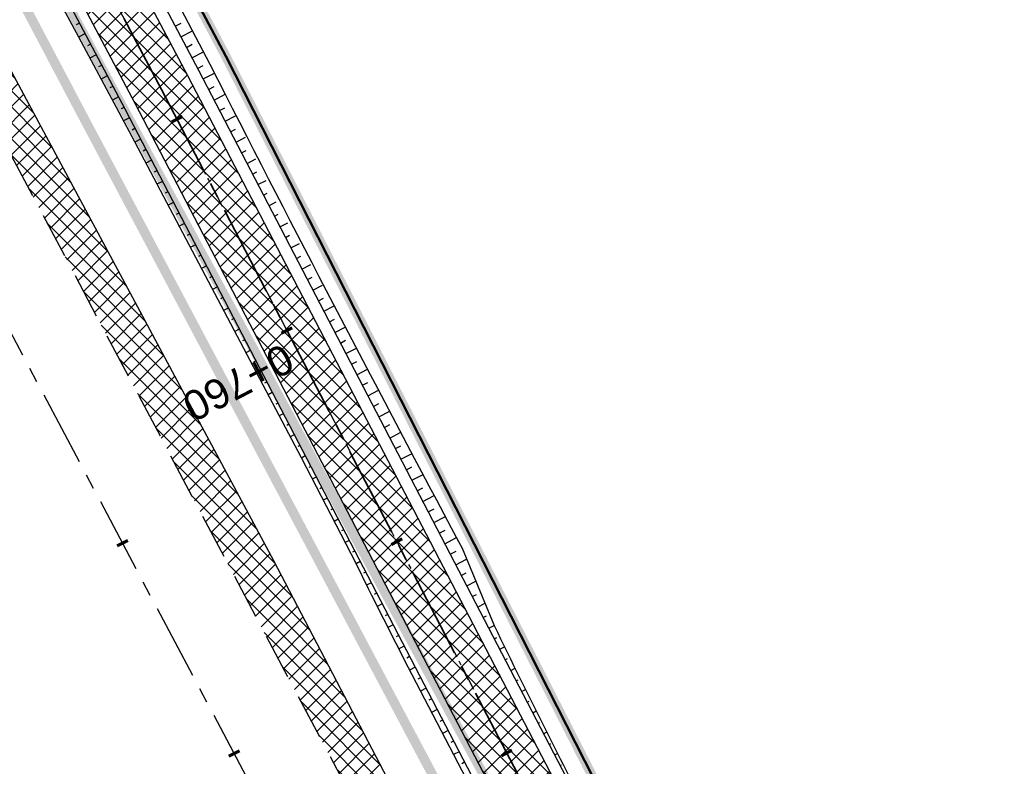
# Model space of a CAD drawing. Header units: metres. Extents: x 7529682 to 7533751, y 5721195 to 5727842.
# Tile 146 of 179: x 7530061 to 7530102, y 5727107 to 5727139. Entities that reach past the tile are written whole.
import ezdxf

# ---------------------------------------------------------------- set-up
doc = ezdxf.new("R2010")
doc.units = ezdxf.units.M
for name, pattern in [('817-dzialki-09-05-04$0$HIDDEN', [0.375, 0.25, -0.125]), ('ACAD_ISO05W100', [33, 24, -3, 0, -3, 0, -3]), ('CENTER', [50.8, 31.75, -6.35, 6.35, -6.35]), ('CENTER2', [28.575, 19.05, -3.175, 3.175, -3.175]), ('HIDDEN', [9.525, 6.35, -3.175])]:
    doc.linetypes.add(name, pattern=pattern)
for name, color, linetype in [('C-DROGI-SYTUACJA', 7, 'Continuous'), ('C-DROGI-SYTUACJA-ETYKIETY', 7, 'Continuous'), ('D-hatch-pobocza', 131, 'Continuous'), ('D-pobocza', 60, 'Continuous'), ('D-rowy', 160, 'Continuous'), ('D-skarpa', 2, 'Continuous'), ('D-skarpa-kreskowanie', 2, 'Continuous')]:
    doc.layers.add(name, color=color, linetype=linetype)
for name, color, linetype, lineweight, true_color in [('D-ewidencja-numery', 7, 'Continuous', 50, 0x40ff00), ('D-hatch-ciag-pieszo-rowerowy', 7, 'Continuous', 13, 0xff9f80), ('D-LR-etap-III', 7, '817-dzialki-09-05-04$0$HIDDEN', 50, 0x00008f)]:
    doc.layers.add(name, color=color, linetype=linetype, lineweight=lineweight, true_color=true_color)
for name, color, linetype, lineweight in [('D-krawędzie', 3, 'Continuous', 30), ('D-obrzeża', 2, 'Continuous', 30), ('D-oś', 10, 'CENTER', 30), ('D-pas-drogowy', 7, 'ACAD_ISO05W100', 50)]:
    doc.layers.add(name, color=color, linetype=linetype, lineweight=lineweight)
doc.layers.add('poprzeczki', color=7, linetype='Continuous', true_color=0x0000c7)
doc.styles.get("Standard").update_dxf_attribs({"font": 'arial.ttf'})
pattern_1 = [(45, (0, 0), (-0.33675960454, 0.33675960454), []), (135, (0, 0), (-0.33675960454, -0.33675960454), [])]

# ---------------------------------------------------------------- blocks, each defined once
blk = doc.blocks.new('AeccTickLine')
at = {"color": 0, "linetype": 'ByBlock', "lineweight": -2}
blk.add_line((0, 1), (0, -1), dxfattribs=at)

msp = doc.modelspace()

# ---------------------------------------------------------------- hatches: boundary and pattern name
at = {"layer": 'D-hatch-ciag-pieszo-rowerowy'}
h = msp.add_hatch(dxfattribs=at)
h.set_pattern_fill('ANSI37', color=256, scale=0.15, style=0)
h.set_pattern_definition(pattern_1)
h.paths.add_polyline_path([(7530087.679, 5727092.356), (7530089.826, 5727093.645), (7530088.918, 5727095.394), (7530067.691, 5727136.19), (7530050.056, 5727169.469), (7530031.716, 5727204.157), (7530016.024, 5727233.702), (7529998.202, 5727267.634), (7529996.2, 5727266.069), (7530013.813, 5727232.534), (7530029.507, 5727202.986), (7530047.847, 5727168.299), (7530065.478, 5727135.027), (7530086.699, 5727094.242)])
at = {"layer": 'D-hatch-pobocza'}
h = msp.add_hatch(dxfattribs=at)
h.set_pattern_fill('ANSI37', color=256, scale=0.15, style=0)
h.set_pattern_definition(pattern_1)
h.paths.add_polyline_path([(7530033.2, 5727187.89), (7530019.74, 5727212.96), (7530009.31, 5727233.03), (7529993.271, 5727263.708), (7529991.738, 5727262.452), (7530006.702, 5727234.141), (7530044.198, 5727163.133), (7530082.89, 5727090.2), (7530088.411, 5727079.773), (7530090.482, 5727079.128), (7530082.53, 5727094.32), (7530071.3, 5727115.82), (7530059.02, 5727138.69), (7530045.92, 5727163.31)])

# ---------------------------------------------------------------- linework, layer by layer
at = {"layer": 'C-DROGI-SYTUACJA', "color": 10, "linetype": 'CENTER2', "lineweight": 35, "ltscale": 0.2}
msp.add_lwpolyline([(7529994.785, 5727271.452), (7530014.919, 5727233.118), (7530030.611, 5727203.571), (7530048.952, 5727168.884), (7530066.584, 5727135.609), (7530088.792, 5727092.929), (7530119.442, 5727037.047), (7530133.98, 5727010.094), (7530160.017, 5726961.45), (7530183.787, 5726917.333), (7530204.666, 5726877.528), (7530227.909, 5726832.904), (7530259.102, 5726774.826, 0.063585), (7530264.989, 5726766.578), (7530268.47, 5726762.818, -0.065084), (7530272.969, 5726756.475), (7530281.424, 5726740.504, -0.065084)], format="xyb", dxfattribs=at)
at = {"layer": 'D-ewidencja-numery', "color": 12, "ltscale": 15, "true_color": 0xc70000}
msp.add_lwpolyline([(7529996.497, 5727273.662), (7530017.541, 5727234.203), (7530033.054, 5727204.864), (7530051.623, 5727170.223), (7530069.277, 5727137.016), (7530089.385, 5727097.534), (7530109.713, 5727060.747), (7530136.77, 5727011.64), (7530162.447, 5726962.744), (7530187.674, 5726916.992), (7530207.821, 5726879.335), (7530230.626, 5726834.519), (7530262.288, 5726776.618), (7530277.51, 5726760.213), (7530286.037, 5726744.107)], dxfattribs=at)
at = {"layer": 'D-krawędzie', "linetype": 'HIDDEN', "ltscale": 0.3}
msp.add_lwpolyline([(7529737.465, 5727743.316), (7529742.213, 5727734.302), (7529762.326, 5727696.274), (7529777.785, 5727667.006), (7529799.322, 5727626.3), (7529822.193, 5727583.156), (7529846.924, 5727536.347), (7529864.752, 5727502.663), (7529900.459, 5727434.965), (7529935.352, 5727369.308), (7529971.476, 5727300.786), (7530006.702, 5727234.141), (7530044.198, 5727163.133), (7530082.89, 5727090.2), (7530098.687, 5727060.362), (7530131.998, 5726997.21), (7530163.822, 5726937.097), (7530204.081, 5726861.013), (7530247.82, 5726778.438), (7530252.22, 5726770.26), (7530259.735, 5726756.9), (7530263.782, 5726749.287), (7530270.196, 5726737.096)], dxfattribs=at)
at = {"layer": 'D-LR-etap-III', "ltscale": 10, "flags": 128}
msp.add_lwpolyline([(7531750.474, 5723895.103, 0.4, 0.4, 0), (7531750.505, 5723895.13, 0.4, 0.4, 0), (7531682.71, 5724022.92, 0.4, 0.4, 0), (7531619.177, 5724147.204, 0.4, 0.4, 0), (7531592.309, 5724198.489, 0.4, 0.4, 0), (7531553.264, 5724272.919, 0.4, 0.4, 0), (7531504.02, 5724366.79, 0.4, 0.4, 0), (7531482.09, 5724407.62, 0.4, 0.4, 0), (7531412.35, 5724541.183, 0.4, 0.4, 0), (7531388.464, 5724586.93, 0.4, 0.4, 0), (7531345.12, 5724669.94, 0.4, 0.4, 0), (7531127.66, 5725081.67, 0.4, 0.4, 0), (7531059.253, 5725211.041, 0.4, 0.4, 0), (7531008.007, 5725307.954, 0.4, 0.4, 0), (7530964.182, 5725390.836, 0.4, 0.4, 0), (7530914.557, 5725484.684, 0.4, 0.4, 0), (7530865.243, 5725577.494, 0.4, 0.4, 0), (7530840.085, 5725624.059, 0.4, 0.4, 0), (7530802.56, 5725694.925, 0.4, 0.4, 0), (7530755.54, 5725787.51, 0.4, 0.4, 0), (7530708.718, 5725876.303, 0.4, 0.4, 0), (7530695.12, 5725902.09, 0.4, 0.4, 0), (7530642.914, 5726001.078, 0.4, 0.4, 0), (7530634.935, 5726016.147, 0.4, 0.4, 0), (7530610.82, 5726061.93, 0.4, 0.4, 0), (7530610.82, 5726061.93, 0.4, 0.4, 0), (7530607.21, 5726063.51, 0.4, 0.4, 0), (7530597.42, 5726080.68, 0.4, 0.4, 0), (7530591.16, 5726088.44, 0.4, 0.4, 0), (7530581.28, 5726107.21, 0.4, 0.4, 0), (7530571.29, 5726130.56, 0.4, 0.4, 0), (7530549.555, 5726171.527, 0.4, 0.4, 0), (7530531.014, 5726206.474, 0.4, 0.4, 0), (7530516.461, 5726236.017, 0.4, 0.4, 0), (7530500.799, 5726266.141, 0.4, 0.4, 0), (7530491.35, 5726283.94, 0.4, 0.4, 0), (7530482.4, 5726303.41, 0.4, 0.4, 0), (7530482.4, 5726303.41, 0.4, 0.4, 0), (7530450.41, 5726357.28, 0.4, 0.4, 0), (7530397.759, 5726458.5, 0.4, 0.4, 0), (7530334.708, 5726583.665, 0.4, 0.4, 0), (7530303.939, 5726645.168, 0.4, 0.4, 0), (7530300.51, 5726651.778, 0.4, 0.4, 0), (7530289.214, 5726671.967, 0.4, 0.4, 0), (7530281.54, 5726685.57, 0.4, 0.4, 0), (7530261.371, 5726724.163, 0.4, 0.4, 0), (7530254.03, 5726738.21, 0.4, 0.4, 0), (7530197.22, 5726845.06, 0.4, 0.4, 0), (7530194.71, 5726849.15, 0.4, 0.4, 0), (7530195.92, 5726850.75, 0.4, 0.4, 0), (7530170.547, 5726892.961, 0.4, 0.4, 0), (7530143.175, 5726945.066, 0.4, 0.4, 0), (7530105.06, 5727018.32, 0.4, 0.4, 0), (7530100.06, 5727027.16, 0.4, 0.4, 0), (7530062.319, 5727099.625, 0.4, 0.4, 0), (7530015.379, 5727189.42, 0.4, 0.4, 0), (7529983.208, 5727250.207, 0.4, 0.4, 0), (7529953.284, 5727306.747, 0.4, 0.4, 0), (7529900.671, 5727406.159, 0.4, 0.4, 0), (7529890.63, 5727425.131, 0.4, 0.4, 0), (7529875.155, 5727454.426, 0.4, 0.4, 0), (7529857.56, 5727487.787, 0.4, 0.4, 0), (7529835.194, 5727530.193, 0.4, 0.4, 0), (7529811.741, 5727574.662, 0.4, 0.4, 0), (7529792.102, 5727611.923, 0.4, 0.4, 0), (7529768.066, 5727657.47, 0.4, 0.4, 0), (7529755.211, 5727682.131, 0.4, 0.4, 0), (7529753.31, 5727681.13, 0.4, 0.4, 0), (7529739.21, 5727707.77, 0.4, 0.4, 0), (7529735.395, 5727711.252, 0.4, 0.4, 0), (7529725.42, 5727730.2, 0.4, 0.4, 0), (7529723.55, 5727729.88, 0.4, 0.4, 0), (7529695.567, 5727782.932, 0.4, 0.4, 0), (7529717.68, 5727794.024, 0.4, 0.4, 0), (7529736.275, 5727758.647, 0.4, 0.4, 0), (7529736.275, 5727758.647, 0.4, 0.4, 0), (7529744.511, 5727750.406, 0.4, 0.4, 0), (7529744.511, 5727750.406, 0.4, 0.4, 0), (7529750.283, 5727738.55, 0.4, 0.4, 0), (7529777.109, 5727687.569, 0.4, 0.4, 0), (7529796.515, 5727651.33, 0.4, 0.4, 0), (7529814.938, 5727616.793, 0.4, 0.4, 0), (7529839.007, 5727572.304, 0.4, 0.4, 0), (7529860.618, 5727532.509, 0.4, 0.4, 0), (7529882.349, 5727491.504, 0.4, 0.4, 0), (7529904.865, 5727449.096, 0.4, 0.4, 0), (7529920.747, 5727418.885, 0.4, 0.4, 0), (7529946.677, 5727368.547, 0.4, 0.4, 0), (7529972.025, 5727320.573, 0.4, 0.4, 0), (7529987.74, 5727290.153, 0.4, 0.4, 0), (7529996.497, 5727273.662, 0.4, 0.4, 0), (7530017.541, 5727234.203, 0.4, 0.4, 0), (7530033.054, 5727204.864, 0.4, 0.4, 0), (7530051.623, 5727170.223, 0.4, 0.4, 0), (7530069.277, 5727137.016, 0.4, 0.4, 0), (7530089.385, 5727097.534, 0.4, 0.4, 0), (7530109.713, 5727060.747, 0.4, 0.4, 0), (7530136.77, 5727011.64, 0.4, 0.4, 0), (7530162.447, 5726962.744, 0.4, 0.4, 0), (7530187.674, 5726916.992, 0.4, 0.4, 0), (7530207.821, 5726879.335, 0.4, 0.4, 0), (7530230.626, 5726834.519, 0.4, 0.4, 0), (7530262.288, 5726776.618, 0.4, 0.4, 0), (7530277.51, 5726760.213, 0.4, 0.4, 0), (7530286.037, 5726744.107, 0.4, 0.4, 0), (7530288.097, 5726735.884, 0.4, 0.4, 0), (7530290.394, 5726725.047, 0.4, 0.4, 0), (7530296.177, 5726713.583, 0.4, 0.4, 0), (7530302.726, 5726701.182, 0.4, 0.4, 0), (7530325.685, 5726657.466, 0.4, 0.4, 0), (7530343.244, 5726623.649, 0.4, 0.4, 0), (7530360.23, 5726591.747, 0.4, 0.4, 0), (7530383.209, 5726548.059, 0.4, 0.4, 0), (7530406.018, 5726503.606, 0.4, 0.4, 0), (7530427.465, 5726462.62, 0.4, 0.4, 0), (7530447.928, 5726424.388, 0.4, 0.4, 0), (7530471.127, 5726379.921, 0.4, 0.4, 0), (7530490.501, 5726343.033, 0.4, 0.4, 0), (7530509.499, 5726306.733, 0.4, 0.4, 0), (7530529.89, 5726267.244, 0.4, 0.4, 0), (7530543.852, 5726238.99, 0.4, 0.4, 0), (7530554.809, 5726218.944, 0.4, 0.4, 0), (7530559.027, 5726212.223, 0.4, 0.4, 0), (7530563.061, 5726206.41, 0.4, 0.4, 0), (7530566.934, 5726200.464, 0.4, 0.4, 0), (7530569.771, 5726194.902, 0.4, 0.4, 0), (7530571.473, 5726191.282, 0.4, 0.4, 0), (7530572.839, 5726188.025, 0.4, 0.4, 0), (7530575.295, 5726182.035, 0.4, 0.4, 0), (7530579.737, 5726173.306, 0.4, 0.4, 0), (7530583.3, 5726167.41, 0.4, 0.4, 0), (7530593.4, 5726163.33, 0.4, 0.4, 0), (7530598.618, 5726155.264, 0.4, 0.4, 0), (7530608.258, 5726140.497, 0.4, 0.4, 0), (7530603.27, 5726136.83, 0.4, 0.4, 0), (7530606.53, 5726131.84, 0.4, 0.4, 0), (7530604.239, 5726124.217, 0.4, 0.4, 0), (7530605.847, 5726121.63, 0.4, 0.4, 0), (7530608.972, 5726116.164, 0.4, 0.4, 0), (7530618.114, 5726097.791, 0.4, 0.4, 0), (7530651.213, 5726034.96, 0.4, 0.4, 0), (7530670.244, 5725998.611, 0.4, 0.4, 0), (7530698.075, 5725945.953, 0.4, 0.4, 0), (7530716.506, 5725911.305, 0.4, 0.4, 0), (7530735.223, 5725875.667, 0.4, 0.4, 0), (7530752.504, 5725842.155, 0.4, 0.4, 0), (7530778.311, 5725793.501, 0.4, 0.4, 0), (7530797.5, 5725756.382, 0.4, 0.4, 0), (7530812.519, 5725728.289, 0.4, 0.4, 0), (7530820.039, 5725713.16, 0.4, 0.4, 0), (7530822.422, 5725710.194, 0.4, 0.4, 0), (7530833.155, 5725688.801, 0.4, 0.4, 0), (7530849.629, 5725656.159, 0.4, 0.4, 0), (7530867.983, 5725621.964, 0.4, 0.4, 0), (7530872.63, 5725612.888, 0.4, 0.4, 0), (7530880.354, 5725597.595, 0.4, 0.4, 0), (7530883.839, 5725593.389, 0.4, 0.4, 0), (7530891.782, 5725587.763, 0.4, 0.4, 0), (7530895.039, 5725584.281, 0.4, 0.4, 0), (7530897.034, 5725580.941, 0.4, 0.4, 0), (7530900.952, 5725579.946, 0.4, 0.4, 0), (7530904.81, 5725571.977, 0.4, 0.4, 0), (7530903.682, 5725568.566, 0.4, 0.4, 0), (7530908.901, 5725558.845, 0.4, 0.4, 0), (7530910.252, 5725545.672, 0.4, 0.4, 0), (7530912.873, 5725538.646, 0.4, 0.4, 0), (7530945.278, 5725478.464, 0.4, 0.4, 0), (7530959.692, 5725450.246, 0.4, 0.4, 0), (7531002.827, 5725368.192, 0.4, 0.4, 0), (7531044.704, 5725290.314, 0.4, 0.4, 0), (7531064.099, 5725253.213, 0.4, 0.4, 0), (7531083.01, 5725216.678, 0.4, 0.4, 0), (7531113.013, 5725158.466, 0.4, 0.4, 0), (7531137.364, 5725113.071, 0.4, 0.4, 0), (7531150.831, 5725086.712, 0.4, 0.4, 0), (7531159.746, 5725076.641, 0.4, 0.4, 0), (7531166.31, 5725074.58, 0.4, 0.4, 0), (7531172.29, 5725062.58, 0.4, 0.4, 0), (7531170.59, 5725055.606, 0.4, 0.4, 0), (7531173.733, 5725044.081, 0.4, 0.4, 0), (7531215.342, 5724964.86, 0.4, 0.4, 0), (7531238.054, 5724921.685, 0.4, 0.4, 0), (7531262.39, 5724875.283, 0.4, 0.4, 0), (7531295.587, 5724811.266, 0.4, 0.4, 0), (7531348.488, 5724712.363, 0.4, 0.4, 0), (7531363.741, 5724682.684, 0.4, 0.4, 0), (7531366.987, 5724675.865, 0.4, 0.4, 0), (7531382.541, 5724646.111, 0.4, 0.4, 0), (7531401.299, 5724610.875, 0.4, 0.4, 0), (7531428.965, 5724558.862, 0.4, 0.4, 0), (7531449.111, 5724520.398, 0.4, 0.4, 0), (7531477.293, 5724465.831, 0.4, 0.4, 0), (7531500.996, 5724421.113, 0.4, 0.4, 0), (7531512.122, 5724400.549, 0.4, 0.4, 0), (7531513.782, 5724396.757, 0.4, 0.4, 0), (7531526.32, 5724379.39, 0.4, 0.4, 0), (7531566.784, 5724302.736, 0.4, 0.4, 0), (7531612.277, 5724225.61, 0.4, 0.4, 0), (7531620.493, 5724210.548, 0.4, 0.4, 0), (7531631.578, 5724196.258, 0.4, 0.4, 0), (7531653.484, 5724152.434, 0.4, 0.4, 0), (7531661.151, 5724128.494, 0.4, 0.4, 0), (7531673.881, 5724101.186, 0.4, 0.4, 0), (7531684.691, 5724081.184, 0.4, 0.4, 0), (7531699.212, 5724051.17, 0.4, 0.4, 0), (7531704.034, 5724040.584, 0.4, 0.4, 0), (7531704.034, 5724040.584, 0.4, 0.4, 0), (7531703.913, 5724037.17, 0.4, 0.4, 0), (7531736.42, 5723969.232, 0.4, 0.4, 0), (7531738.285, 5723967.699, 0.4, 0.4, 0), (7531742.181, 5723962.346, 0.4, 0.4, 0), (7531744.286, 5723958.616, 0.4, 0.4, 0), (7531755.393, 5723944.193, 0.4, 0.4, 0), (7531758.69, 5723936.76, 0.4, 0.4, 0), (7531780.08, 5723929.25, 0.4, 0.4, 0), (7531792.612, 5723906.338, 0.4, 0.4, 0), (7531792.612, 5723906.338, 0.4, 0.4, 0), (7531756.962, 5723883.055, 0.4, 0.4, 0), (7531750.46, 5723895.13, 0.4, 0.4, 0), (7531750.46, 5723895.13, 0, 0, 0)], format="xyseb", dxfattribs=at)
at = {"layer": 'D-obrzeża'}
for points in [[(7530255.071, 5726779.69), (7530226.804, 5726832.32), (7530203.558, 5726876.949), (7530182.683, 5726916.746), (7530158.916, 5726960.858), (7530132.878, 5727009.502), (7530118.344, 5727036.45), (7530087.65, 5727092.412), (7530086.699, 5727094.242), (7530065.478, 5727135.027), (7530047.847, 5727168.299), (7530029.507, 5727202.986), (7530013.813, 5727232.534), (7529993.681, 5727270.865)], [(7530097.92, 5727078.885), (7530089.894, 5727093.518), (7530067.691, 5727136.19), (7530050.056, 5727169.469), (7530031.716, 5727204.157), (7530016.024, 5727233.702), (7529998.205, 5727267.629)]]:
    msp.add_lwpolyline(points, dxfattribs=at)
at = {"layer": 'D-oś', "ltscale": 0.1}
msp.add_lwpolyline([(7530260.688, 5726747.65), (7530256.664, 5726755.22), (7530249.153, 5726768.573), (7530244.732, 5726776.79), (7530200.988, 5726859.376), (7530160.728, 5726935.459), (7530128.903, 5726995.575), (7530095.593, 5727058.727), (7530079.798, 5727088.56), (7530041.105, 5727161.496), (7530003.607, 5727232.506), (7529968.381, 5727299.153), (7529932.259, 5727367.671), (7529897.365, 5727433.327), (7529861.657, 5727501.028), (7529843.829, 5727534.712), (7529819.1, 5727581.518), (7529796.228, 5727624.663), (7529774.69, 5727665.371), (7529759.232, 5727694.637), (7529739.12, 5727732.663), (7529700.238, 5727806.043)], dxfattribs=at)
at = {"layer": 'D-oś', "ltscale": 0.03}
msp.add_lwpolyline([(7529994.785, 5727271.452), (7530014.919, 5727233.118), (7530030.611, 5727203.571), (7530048.952, 5727168.884), (7530066.584, 5727135.609), (7530088.792, 5727092.929), (7530119.442, 5727037.047), (7530133.98, 5727010.094), (7530160.017, 5726961.45), (7530183.787, 5726917.333), (7530204.666, 5726877.528), (7530227.909, 5726832.904), (7530259.102, 5726774.826, 0.063585), (7530264.989, 5726766.578), (7530268.47, 5726762.818, -0.065084), (7530272.969, 5726756.475), (7530281.424, 5726740.504, -0.065084)], format="xyb", dxfattribs=at)
at = {"layer": 'D-pas-drogowy', "ltscale": 0.2, "flags": 128}
msp.add_lwpolyline([(7531633.019, 5724182.834, 0.4, 0.4, 0), (7531617.559, 5724211.608, 0.4, 0.4, 0), (7531566.784, 5724302.736, 0.4, 0.4, 0), (7531538.419, 5724356.47, 0.4, 0.4, 0), (7531526.32, 5724379.39, 0.4, 0.4, 0), (7531516.102, 5724393.607, 0.4, 0.4, 0.001485), (7531513.78, 5724396.838, 0.4, 0.4, 0), (7531501.87, 5724413.41, 0.4, 0.4, 0), (7531474.926, 5724464.508, 0.4, 0.4, 0), (7531446.2, 5724518.992, 0.4, 0.4, 0), (7531424.962, 5724559.262, 0.4, 0.4, 0), (7531398.444, 5724609.566, 0.4, 0.4, 0), (7531379.647, 5724645.216, 0.4, 0.4, 0), (7531365.23, 5724672.56, 0.4, 0.4, 0), (7531341.306, 5724717.915, 0.4, 0.4, 0), (7531312.9, 5724771.789, 0.4, 0.4, 0), (7531292.591, 5724810.307, 0.4, 0.4, 0), (7531259.392, 5724873.271, 0.4, 0.4, 0), (7531233.74, 5724921.923, 0.4, 0.4, 0), (7531203.073, 5724980.092, 0.4, 0.4, 0), (7531173.471, 5725036.225, 0.4, 0.4, 0), (7531168.27, 5725046.09, 0.4, 0.4, 0), (7531172.29, 5725062.58, 0.4, 0.4, 0), (7531166.31, 5725074.58, 0.4, 0.4, 0), (7531150.32, 5725079.6, 0.4, 0.4, 0), (7531141.5, 5725096.43, 0.4, 0.4, 0), (7531109.312, 5725157.814, 0.4, 0.4, 0), (7531086.641, 5725201.048, 0.4, 0.4, 0), (7531059.198, 5725253.384, 0.4, 0.4, 0), (7531028.207, 5725312.489, 0.4, 0.4, 0), (7530999.105, 5725367.99, 0.4, 0.4, 0), (7530956.248, 5725449.725, 0.4, 0.4, 0), (7530924.398, 5725510.464, 0.4, 0.4, 0), (7530897.51, 5725561.74, 0.4, 0.4, 0), (7530894.46, 5725566.14, 0.4, 0.4, 0), (7530892.16, 5725570.49, 0.4, 0.4, 0), (7530869.363, 5725613.307, 0.4, 0.4, 0), (7530861.694, 5725627.705, 0.4, 0.4, 0), (7530852.74, 5725644.52, 0.4, 0.4, 0), (7530831.51, 5725684.2, 0.4, 0.4, 0), (7530811.13, 5725722.52, 0.4, 0.4, 0), (7530792.348, 5725757.941, 0.4, 0.4, 0), (7530768.03, 5725803.8, 0.4, 0.4, 0), (7530748.769, 5725840.179, 0.4, 0.4, 0), (7530727.7, 5725879.97, 0.4, 0.4, 0), (7530712.098, 5725909.545, 0.4, 0.4, 0), (7530693.644, 5725944.645, 0.4, 0.4, 0), (7530665.702, 5725997.539, 0.4, 0.4, 0), (7530641.76, 5726042.88, 0.4, 0.4, 0), (7530616.5, 5726091.48, 0.4, 0.4, 0), (7530604.628, 5726114.32, 0.4, 0.4, -0.007763), (7530602.5, 5726118.43, 0.4, 0.4, 0), (7530603.992, 5726123.395, 0.4, 0.4, 0), (7530606.53, 5726131.84, 0.4, 0.4, 0), (7530603.27, 5726136.83, 0.4, 0.4, 0), (7530593.776, 5726151.369, 0.4, 0.4, 0), (7530590.203, 5726156.84, 0.4, 0.4, 0), (7530583.3, 5726167.41, 0.4, 0.4, 0), (7530580.578, 5726170.428, 0.4, 0.4, 0), (7530575.85, 5726175.67, 0.4, 0.4, 0), (7530569.01, 5726186.66, 0.4, 0.4, 0), (7530562.555, 5726199.189, 0.4, 0.4, 0), (7530555.67, 5726211.39, 0.4, 0.4, 0), (7530548.29, 5726224.23, 0.4, 0.4, 0), (7530540.58, 5726237.71, 0.4, 0.4, 0), (7530532.68, 5726252.65, 0.4, 0.4, 0), (7530524.06, 5726269.35, 0.4, 0.4, 0), (7530502.82, 5726309.91, 0.4, 0.4, 0), (7530488.83, 5726336.63, 0.4, 0.4, 0), (7530466.03, 5726380.16, 0.4, 0.4, 0), (7530438.47, 5726432.77, 0.4, 0.4, 0), (7530424.53, 5726459.09, 0.4, 0.4, 0), (7530401.63, 5726502.97, 0.4, 0.4, 0), (7530383.38, 5726538.06, 0.4, 0.4, 0), (7530353.97, 5726593.52, 0.4, 0.4, 0), (7530338.47, 5726622.74, 0.4, 0.4, 0), (7530322.01, 5726653.88, 0.4, 0.4, 0), (7530297.54, 5726700.33, 0.4, 0.4, 0), (7530287.38, 5726719.6, 0.4, 0.4, 0), (7530285.95, 5726722.316, 0.4, 0.4, 0), (7530280.26, 5726733.12, 0.4, 0.4, 0), (7530266.73, 5726758.74, 0.4, 0.4, 0), (7530260.42, 5726770.47, 0.4, 0.4, 0), (7530253.25, 5726783.82, 0.4, 0.4, 0), (7530244.95, 5726799.33, 0.4, 0.4, 0), (7530239.39, 5726808.49, 0.4, 0.4, 0), (7530238.29, 5726807.9, 0.4, 0.4, 0), (7530218.11, 5726850.67, 0.4, 0.4, 0), (7530175.907, 5726928.168, 0.4, 0.4, 0), (7530096.68, 5727076.15, 0.4, 0.4, 0), (7530094.68, 5727079.89, 0.4, 0.4, 0), (7530064.597, 5727135.523, 0.4, 0.4, 0), (7530046.731, 5727168.892, 0.4, 0.4, 0), (7530025.803, 5727208.461, 0.4, 0.4, 0), (7530012.847, 5727232.979, 0.4, 0.4, 0), (7529994.15, 5727268.45, 0.4, 0.4, 0), (7529981.671, 5727291.93, 0.4, 0.4, 0), (7529949.89, 5727351.73, 0.4, 0.4, 0), (7529924.75, 5727399.03, 0.4, 0.4, 0), (7529915.516, 5727417.1, 0.4, 0.4, 0), (7529885.83, 5727475.19, 0.4, 0.4, 0), (7529862.56, 5727519.97, 0.4, 0.4, 0), (7529852.985, 5727538.191, 0.4, 0.4, 0), (7529836.513, 5727569.511, 0.4, 0.4, 0), (7529815.369, 5727609.141, 0.4, 0.4, 0), (7529792.795, 5727651.247, 0.4, 0.4, 0), (7529774.199, 5727685.858, 0.4, 0.4, 0), (7529746.966, 5727736.059, 0.4, 0.4, 0), (7529733.92, 5727757.62, 0.4, 0.4, 0), (7529708.607, 5727806.389, 0.4, 0.4, 0), (7529688.492, 5727796.345, 0.4, 0.4, 0), (7529723.55, 5727729.88, 0.4, 0.4, 0), (7529725.42, 5727730.2, 0.4, 0.4, 0), (7529735.38, 5727711.28, 0.4, 0.4, 0), (7529739.21, 5727707.77, 0.4, 0.4, 0), (7529753.31, 5727681.13, 0.4, 0.4, 0), (7529755.178, 5727682.114, 0.4, 0.4, 0), (7529792.102, 5727611.923, 0.4, 0.4, 0), (7529811.741, 5727574.662, 0.4, 0.4, 0), (7529835.194, 5727530.193, 0.4, 0.4, 0), (7529857.56, 5727487.787, 0.4, 0.4, 0), (7529875.155, 5727454.426, 0.4, 0.4, 0), (7529890.63, 5727425.131, 0.4, 0.4, 0), (7529900.671, 5727406.159, 0.4, 0.4, 0), (7529953.284, 5727306.747, 0.4, 0.4, 0), (7529983.208, 5727250.207, 0.4, 0.4, 0), (7530015.379, 5727189.42, 0.4, 0.4, 0), (7530062.319, 5727099.625, 0.4, 0.4, 0), (7530100.06, 5727027.16, 0.4, 0.4, 0), (7530105.06, 5727018.32, 0.4, 0.4, 0), (7530143.175, 5726945.066, 0.4, 0.4, 0), (7530170.547, 5726892.961, 0.4, 0.4, 0), (7530195.92, 5726850.75, 0.4, 0.4, 0), (7530194.71, 5726849.15, 0.4, 0.4, 0), (7530197.22, 5726845.06, 0.4, 0.4, 0), (7530254.03, 5726738.21, 0.4, 0.4, 0), (7530261.371, 5726724.163, 0.4, 0.4, 0), (7530281.54, 5726685.57, 0.4, 0.4, 0), (7530289.214, 5726671.967, 0.4, 0.4, 0), (7530300.51, 5726651.778, 0.4, 0.4, 0), (7530303.939, 5726645.168, 0.4, 0.4, 0), (7530334.708, 5726583.665, 0.4, 0.4, 0), (7530397.759, 5726458.5, 0.4, 0.4, 0), (7530450.41, 5726357.28, 0.4, 0.4, 0), (7530482.4, 5726303.41, 0.4, 0.4, 0), (7530483.688, 5726301.003, 0.4, 0.4, 0), (7530491.35, 5726283.94, 0.4, 0.4, 0), (7530512.67, 5726243.78, 0.4, 0.4, 0), (7530529.43, 5726209.46, 0.4, 0.4, 0), (7530571.29, 5726130.56, 0.4, 0.4, 0), (7530581.28, 5726107.21, 0.4, 0.4, 0), (7530591.16, 5726088.44, 0.4, 0.4, 0), (7530597.42, 5726080.68, 0.4, 0.4, 0), (7530607.21, 5726063.51, 0.4, 0.4, 0), (7530610.82, 5726061.93, 0.4, 0.4, 0), (7530634.935, 5726016.147, 0.4, 0.4, 0), (7530642.914, 5726001.078, 0.4, 0.4, 0), (7530695.12, 5725902.09, 0.4, 0.4, 0), (7530708.718, 5725876.303, 0.4, 0.4, 0), (7530755.54, 5725787.51, 0.4, 0.4, 0), (7530802.56, 5725694.925, 0.4, 0.4, 0), (7530840.085, 5725624.059, 0.4, 0.4, 0), (7530865.243, 5725577.494, 0.4, 0.4, 0), (7530914.557, 5725484.684, 0.4, 0.4, 0), (7530964.182, 5725390.836, 0.4, 0.4, 0), (7531008.007, 5725307.954, 0.4, 0.4, 0), (7531059.253, 5725211.041, 0.4, 0.4, 0), (7531127.66, 5725081.67, 0.4, 0.4, 0), (7531345.12, 5724669.94, 0.4, 0.4, 0), (7531388.464, 5724586.93, 0.4, 0.4, 0), (7531412.35, 5724541.183, 0.4, 0.4, 0), (7531482.09, 5724407.62, 0.4, 0.4, 0), (7531504.02, 5724366.79, 0.4, 0.4, 0), (7531519.374, 5724337.52, 0.4, 0.4, 0), (7531563.749, 5724252.932, 0.4, 0.4, 0), (7531602.175, 5724179.681, 0.4, 0.4, 0), (7531619.177, 5724147.204, 0.4, 0.4, 0), (7531625.038, 5724135.635, 0.4, 0.4, 0), (7531656.796, 5724073.316, 0.4, 0.4, 0), (7531675.12, 5724037.36, 0.4, 0.4, 0), (7531682.71, 5724022.92, 0.4, 0.4, 0), (7531705.565, 5723979.811, 0.4, 0.4, 0), (7531736.606, 5723921.262, 0.4, 0.4, 0), (7531750.46, 5723895.13, 0.4, 0.4, 0), (7531740.77, 5723886.56, 0.4, 0.4, 0), (7531732.86, 5723885, 0.4, 0.4, 0), (7531722.18, 5723887.77, 0.4, 0.4, 0), (7531729.87, 5723862.17, 0.4, 0.4, 0), (7531742.92, 5723861.93, 0.4, 0.4, 0), (7531763.71, 5723859.52, 0.4, 0.4, 0), (7531768.42, 5723854.12, 0.4, 0.4, 0), (7531787.42, 5723817.97, 0.4, 0.4, 0), (7531795.57, 5723809.82, 0.4, 0.4, 0), (7531816.347, 5723819.85, 0.4, 0.4, 0), (7531816.347, 5723819.85, 0.4, 0.4, 0), (7531805.06, 5723843.23, 0.4, 0.4, 0), (7531803.61, 5723886.23, 0.4, 0.4, 0), (7531803.61, 5723886.23, 0.4, 0.4, 0), (7531780.08, 5723929.25, 0.4, 0.4, 0), (7531758.69, 5723936.76, 0.4, 0.4, 0), (7531749.359, 5723946.412, 0.4, 0.4, 0), (7531742.71, 5723953.29, 0.4, 0.4, 0), (7531735.177, 5723967.878, 0.4, 0.4, 0), (7531722.37, 5723992.68, 0.4, 0.4, 0), (7531705.042, 5724030.886, 0.4, 0.4, 0), (7531699.47, 5724043.17, 0.4, 0.4, 0), (7531692.69, 5724058.11, 0.4, 0.4, 0), (7531679.672, 5724084.017, 0.4, 0.4, 0), (7531674.55, 5724094.21, 0.4, 0.4, 0), (7531666.633, 5724114.003, 0.4, 0.4, 0), (7531649, 5724153.82, 0.4, 0.4, 0), (7531641.49, 5724149.34, 0.4, 0.4, 0), (7531626.04, 5724179.34, 0.4, 0.4, 0), (7531633.03, 5724182.84, 0, 0, 0)], format="xyseb", dxfattribs=at)
at = {"layer": 'D-pobocza'}
for points in [[(7529998.605, 5727267.942), (7530016.466, 5727233.935), (7530032.157, 5727204.391), (7530050.498, 5727169.703), (7530068.134, 5727136.422), (7530090.335, 5727093.754), (7530120.98, 5727037.883), (7530135.521, 5727010.922), (7530161.559, 5726962.278), (7530185.332, 5726918.154), (7530206.217, 5726878.339), (7530218.182, 5726855.367)], [(7529995.8, 5727265.757), (7530013.371, 5727232.301), (7530029.065, 5727202.752), (7530047.405, 5727168.065), (7530065.035, 5727134.795), (7530087.248, 5727092.104), (7530117.905, 5727036.211), (7530132.438, 5727009.265), (7530158.475, 5726960.622), (7530182.241, 5726916.511), (7530203.115, 5726876.718), (7530214.73, 5726854.418)], [(7530090.482, 5727079.128), (7530082.53, 5727094.32), (7530071.3, 5727115.82), (7530059.02, 5727138.69), (7530045.92, 5727163.31), (7530033.2, 5727187.89), (7530019.74, 5727212.96), (7530009.31, 5727233.03), (7529993.271, 5727263.708)]]:
    msp.add_lwpolyline(points, dxfattribs=at)
at = {"layer": 'D-rowy', "linetype": 'HIDDEN', "ltscale": 0.1, "const_width": 0.4, "flags": 128}
msp.add_lwpolyline([(7530210.965, 5726857.162), (7530158.809, 5726954.52), (7530122.465, 5727022.753), (7530095.922, 5727072.859), (7530086.314, 5727091.113), (7530063.16, 5727134.709), (7530033.596, 5727190.759), (7530021.34, 5727213.676), (7530002.619, 5727249.036), (7529995.396, 5727262.503), (7529988.789, 5727275.206), (7529976.334, 5727299.006), (7529958.125, 5727333.488), (7529939.362, 5727369.129), (7529923.146, 5727399.734), (7529918.219, 5727408.985), (7529909.126, 5727427.527), (7529905.376, 5727434.673), (7529896.192, 5727451.152), (7529887.557, 5727467.231), (7529877.124, 5727486.657), (7529866.166, 5727506.778), (7529855.76, 5727526.176), (7529840.707, 5727554.898), (7529824.518, 5727585.588), (7529810.515, 5727612.292), (7529795.682, 5727640.077), (7529780.379, 5727668.69), (7529772.315, 5727684.078), (7529762.635, 5727702.447), (7529747.007, 5727732.117), (7529740.676, 5727744.954)], dxfattribs=at)
at = {"layer": 'D-skarpa', "linetype": 'Continuous'}
for points in [[(7530060.717, 5727142.226), (7530063.089, 5727137.824), (7530064.793, 5727134.66), (7530065.442, 5727133.43), (7530072.44, 5727120.162), (7530074.738, 5727115.722), (7530075.266, 5727114.65), (7530075.404, 5727114.37), (7530076.925, 5727111.372), (7530083.914, 5727097.95), (7530086.325, 5727093.569), (7530086.594, 5727093.11), (7530087.183, 5727092.092, -0.016814), (7530089.168, 5727088.592), (7530090.09, 5727084.181), (7530093.624, 5727080.417), (7530095.987, 5727076.01), (7530097.117, 5727073.803)], [(7530066.945, 5727139.868), (7530068.606, 5727136.68), (7530069.254, 5727135.413, 0.004966), (7530079.062, 5727116.625), (7530079.208, 5727116.349), (7530080.552, 5727113.107, 0.007377), (7530085.042, 5727104.174), (7530087.347, 5727099.736), (7530089.718, 5727095.334), (7530089.718, 5727095.334), (7530091.003, 5727092.619), (7530094.409, 5727086.551), (7530096.835, 5727082.178), (7530099.275, 5727077.814), (7530100.399, 5727075.603), (7530101.681, 5727073.431)]]:
    msp.add_lwpolyline(points, format="xyb", dxfattribs=at)
at = {"layer": 'D-skarpa-kreskowanie', "linetype": 'Continuous'}
for p, q in [((7530063.129, 5727138.392, 107.852), (7530062.994, 5727138.321, 107.751)), ((7530067.158, 5727138.264, 107.984), (7530067.402, 5727138.394, 107.8)), ((7530067.392, 5727137.823, 107.985), (7530067.877, 5727138.08, 107.619)), ((7530063.363, 5727137.951, 107.853), (7530063.097, 5727137.81, 107.652)), ((7530063.597, 5727137.509, 107.853), (7530063.465, 5727137.439, 107.754)), ((7530067.626, 5727137.381, 107.985), (7530067.867, 5727137.509, 107.804)), ((7530067.86, 5727136.939, 107.986), (7530068.339, 5727137.193, 107.625)), ((7530063.831, 5727137.067, 107.854), (7530063.571, 5727136.929, 107.658)), ((7530064.065, 5727136.625, 107.854), (7530063.937, 5727136.557, 107.757)), ((7530068.094, 5727136.497, 107.986), (7530068.332, 5727136.623, 107.807)), ((7530064.299, 5727136.183, 107.855), (7530064.045, 5727136.049, 107.663)), ((7530068.325, 5727136.054, 107.987), (7530068.8, 5727136.301, 107.63)), ((7530064.533, 5727135.742, 107.855), (7530064.408, 5727135.675, 107.761)), ((7530068.556, 5727135.61, 107.987), (7530068.792, 5727135.733, 107.81)), ((7530064.768, 5727135.3, 107.856), (7530064.519, 5727135.168, 107.669)), ((7530068.787, 5727135.167, 107.988), (7530069.255, 5727135.411, 107.636)), ((7530065.002, 5727134.858, 107.856), (7530064.879, 5727134.793, 107.764)), ((7530069.018, 5727134.723, 107.989), (7530069.244, 5727134.841, 107.819)), ((7530065.233, 5727134.415, 107.857), (7530064.989, 5727134.288, 107.674)), ((7530069.249, 5727134.28, 107.989), (7530069.684, 5727134.506, 107.662)), ((7530065.464, 5727133.971, 107.858), (7530065.343, 5727133.908, 107.767)), ((7530069.479, 5727133.836, 107.99), (7530069.689, 5727133.945, 107.832)), ((7530065.694, 5727133.528, 107.858), (7530065.456, 5727133.403, 107.679)), ((7530069.71, 5727133.393, 107.99), (7530070.113, 5727133.602, 107.688)), ((7530065.925, 5727133.084, 107.859), (7530065.807, 5727133.023, 107.77)), ((7530069.941, 5727132.949, 107.991), (7530070.134, 5727133.05, 107.846)), ((7530066.156, 5727132.64, 107.859), (7530065.922, 5727132.519, 107.683)), ((7530070.172, 5727132.506, 107.991), (7530070.541, 5727132.698, 107.713)), ((7530066.387, 5727132.197, 107.86), (7530066.271, 5727132.137, 107.773)), ((7530070.402, 5727132.062, 107.992), (7530070.579, 5727132.154, 107.859)), ((7530070.633, 5727131.619, 107.992), (7530070.97, 5727131.794, 107.739)), ((7530066.618, 5727131.753, 107.86), (7530066.389, 5727131.634, 107.688)), ((7530066.848, 5727131.31, 107.861), (7530066.735, 5727131.251, 107.776)), ((7530070.864, 5727131.175, 107.993), (7530071.024, 5727131.258, 107.872)), ((7530067.079, 5727130.866, 107.861), (7530066.856, 5727130.75, 107.693)), ((7530071.095, 5727130.731, 107.993), (7530071.399, 5727130.89, 107.765)), ((7530067.31, 5727130.423, 107.862), (7530067.199, 5727130.365, 107.779)), ((7530071.326, 5727130.288, 107.994), (7530071.484, 5727130.37, 107.875)), ((7530067.541, 5727129.979, 107.862), (7530067.322, 5727129.865, 107.698)), ((7530071.556, 5727129.844, 107.994), (7530071.886, 5727130.016, 107.747)), ((7530067.772, 5727129.536, 107.863), (7530067.663, 5727129.479, 107.781)), ((7530071.787, 5727129.401, 107.995), (7530071.958, 5727129.49, 107.866)), ((7530068.002, 5727129.092, 107.863), (7530067.789, 5727128.981, 107.703)), ((7530072.018, 5727128.957, 107.995), (7530072.372, 5727129.142, 107.729)), ((7530068.233, 5727128.648, 107.864), (7530068.128, 5727128.594, 107.784)), ((7530072.249, 5727128.514, 107.996), (7530072.432, 5727128.609, 107.858)), ((7530068.464, 5727128.205, 107.864), (7530068.255, 5727128.096, 107.707)), ((7530072.48, 5727128.07, 107.996), (7530072.859, 5727128.267, 107.711)), ((7530068.695, 5727127.761, 107.865), (7530068.592, 5727127.708, 107.787)), ((7530072.71, 5727127.627, 107.997), (7530072.906, 5727127.729, 107.85)), ((7530068.926, 5727127.318, 107.865), (7530068.722, 5727127.212, 107.712)), ((7530072.941, 5727127.183, 107.997), (7530073.345, 5727127.393, 107.694)), ((7530069.156, 5727126.874, 107.866), (7530069.056, 5727126.822, 107.79)), ((7530073.172, 5727126.739, 107.998), (7530073.38, 5727126.848, 107.841)), ((7530069.387, 5727126.431, 107.866), (7530069.188, 5727126.327, 107.717)), ((7530073.403, 5727126.296, 107.998), (7530073.832, 5727126.519, 107.676)), ((7530069.618, 5727125.987, 107.867), (7530069.52, 5727125.936, 107.793)), ((7530073.634, 5727125.852, 107.999), (7530073.85, 5727125.965, 107.837)), ((7530073.864, 5727125.409, 107.999), (7530074.299, 5727125.635, 107.672)), ((7530069.849, 5727125.544, 107.867), (7530069.655, 5727125.443, 107.722)), ((7530070.08, 5727125.1, 107.868), (7530069.984, 5727125.05, 107.796)), ((7530074.095, 5727124.965, 108), (7530074.314, 5727125.079, 107.835)), ((7530074.326, 5727124.522, 108.001), (7530074.767, 5727124.751, 107.669)), ((7530070.31, 5727124.657, 107.868), (7530070.121, 5727124.558, 107.726)), ((7530070.541, 5727124.213, 107.869), (7530070.448, 5727124.164, 107.799)), ((7530074.557, 5727124.078, 108.001), (7530074.779, 5727124.194, 107.834)), ((7530070.772, 5727123.769, 107.869), (7530070.588, 5727123.674, 107.731)), ((7530074.787, 5727123.635, 108.002), (7530075.234, 5727123.867, 107.666)), ((7530071.003, 5727123.326, 107.87), (7530070.912, 5727123.279, 107.802)), ((7530075.018, 5727123.191, 108.002), (7530075.243, 5727123.308, 107.833)), ((7530071.233, 5727122.882, 107.871), (7530071.054, 5727122.789, 107.736)), ((7530075.249, 5727122.748, 108.003), (7530075.702, 5727122.983, 107.663)), ((7530071.464, 5727122.439, 107.871), (7530071.376, 5727122.393, 107.805)), ((7530075.48, 5727122.304, 108.003), (7530075.708, 5727122.422, 107.832)), ((7530071.695, 5727121.995, 107.872), (7530071.521, 5727121.905, 107.741)), ((7530075.711, 5727121.86, 108.004), (7530076.169, 5727122.099, 107.659)), ((7530071.926, 5727121.552, 107.872), (7530071.84, 5727121.507, 107.808)), ((7530075.941, 5727121.417, 108.004), (7530076.172, 5727121.537, 107.831)), ((7530072.157, 5727121.108, 107.873), (7530071.987, 5727121.02, 107.745)), ((7530076.172, 5727120.973, 108.005), (7530076.636, 5727121.215, 107.656)), ((7530072.387, 5727120.665, 107.873), (7530072.304, 5727120.621, 107.81)), ((7530076.403, 5727120.53, 108.005), (7530076.636, 5727120.651, 107.83)), ((7530072.618, 5727120.221, 107.874), (7530072.454, 5727120.135, 107.75)), ((7530076.634, 5727120.086, 108.006), (7530077.104, 5727120.331, 107.653)), ((7530072.849, 5727119.778, 107.874), (7530072.766, 5727119.734, 107.812)), ((7530076.865, 5727119.643, 108.006), (7530077.101, 5727119.766, 107.829)), ((7530077.095, 5727119.199, 108.007), (7530077.571, 5727119.447, 107.649)), ((7530073.08, 5727119.334, 107.875), (7530072.913, 5727119.247, 107.75)), ((7530073.311, 5727118.89, 107.875), (7530073.227, 5727118.847, 107.812)), ((7530077.326, 5727118.756, 108.007), (7530077.565, 5727118.88, 107.827)), ((7530077.557, 5727118.312, 108.008), (7530078.038, 5727118.563, 107.646)), ((7530073.541, 5727118.447, 107.876), (7530073.373, 5727118.359, 107.749)), ((7530073.772, 5727118.003, 107.876), (7530073.688, 5727117.959, 107.813)), ((7530077.788, 5727117.869, 108.008), (7530078.03, 5727117.995, 107.826)), ((7530074.003, 5727117.56, 107.877), (7530073.833, 5727117.471, 107.749)), ((7530078.019, 5727117.425, 108.009), (7530078.506, 5727117.678, 107.643)), ((7530074.234, 5727117.116, 107.877), (7530074.148, 5727117.072, 107.813)), ((7530078.249, 5727116.981, 108.009), (7530078.494, 5727117.109, 107.825)), ((7530074.465, 5727116.673, 107.878), (7530074.292, 5727116.583, 107.748)), ((7530078.48, 5727116.538, 108.01), (7530078.973, 5727116.794, 107.639)), ((7530074.695, 5727116.229, 107.878), (7530074.609, 5727116.184, 107.813)), ((7530078.711, 5727116.094, 108.01), (7530078.959, 5727116.223, 107.824)), ((7530074.926, 5727115.786, 107.879), (7530074.751, 5727115.695, 107.748)), ((7530078.942, 5727115.651, 108.007), (7530079.399, 5727115.889, 107.663)), ((7530075.157, 5727115.342, 107.879), (7530075.065, 5727115.294, 107.81)), ((7530079.172, 5727115.207, 108.005), (7530079.382, 5727115.316, 107.847)), ((7530075.388, 5727114.898, 107.88), (7530075.193, 5727114.797, 107.734)), ((7530079.403, 5727114.764, 108.002), (7530079.784, 5727114.962, 107.715)), ((7530075.618, 5727114.455, 107.88), (7530075.516, 5727114.402, 107.803)), ((7530079.634, 5727114.32, 107.999), (7530079.806, 5727114.409, 107.87)), ((7530075.849, 5727114.011, 107.877), (7530075.641, 5727113.903, 107.721)), ((7530079.865, 5727113.877, 107.996), (7530080.169, 5727114.035, 107.767)), ((7530076.08, 5727113.568, 107.875), (7530075.974, 5727113.512, 107.794)), ((7530080.096, 5727113.433, 107.993), (7530080.229, 5727113.502, 107.893)), ((7530076.311, 5727113.124, 107.872), (7530076.093, 5727113.011, 107.708)), ((7530080.326, 5727112.989, 107.99), (7530080.552, 5727113.107, 107.82)), ((7530076.542, 5727112.681, 107.869), (7530076.431, 5727112.623, 107.786)), ((7530080.557, 5727112.546, 107.984), (7530080.665, 5727112.602, 107.903)), ((7530076.772, 5727112.237, 107.866), (7530076.546, 5727112.119, 107.696)), ((7530080.788, 5727112.102, 107.979), (7530080.993, 5727112.209, 107.824)), ((7530077.003, 5727111.794, 107.863), (7530076.888, 5727111.734, 107.777)), ((7530081.019, 5727111.659, 107.973), (7530081.117, 5727111.71, 107.9)), ((7530077.234, 5727111.35, 107.86), (7530077, 5727111.228, 107.684)), ((7530081.25, 5727111.215, 107.967), (7530081.435, 5727111.312, 107.828)), ((7530077.465, 5727110.907, 107.854), (7530077.348, 5727110.846, 107.766)), ((7530081.48, 5727110.772, 107.962), (7530081.568, 5727110.817, 107.896)), ((7530077.696, 5727110.463, 107.848), (7530077.462, 5727110.341, 107.673)), ((7530081.711, 5727110.328, 107.956), (7530081.877, 5727110.414, 107.832)), ((7530077.926, 5727110.019, 107.843), (7530077.81, 5727109.959, 107.755)), ((7530081.942, 5727109.885, 107.951), (7530082.02, 5727109.925, 107.892)), ((7530078.157, 5727109.576, 107.837), (7530077.924, 5727109.454, 107.662)), ((7530082.173, 5727109.441, 107.945), (7530082.318, 5727109.517, 107.836)), ((7530078.388, 5727109.132, 107.832), (7530078.271, 5727109.072, 107.744)), ((7530082.404, 5727108.998, 107.939), (7530082.471, 5727109.033, 107.889)), ((7530078.619, 5727108.689, 107.826), (7530078.386, 5727108.568, 107.651)), ((7530082.634, 5727108.554, 107.934), (7530082.76, 5727108.619, 107.84)), ((7530078.85, 5727108.245, 107.82), (7530078.733, 5727108.185, 107.733)), ((7530079.08, 5727107.802, 107.815), (7530078.848, 5727107.681, 107.64)), ((7530082.865, 5727108.11, 107.928), (7530082.927, 5727108.142, 107.882)), ((7530083.096, 5727107.667, 107.923), (7530083.216, 5727107.73, 107.832)), ((7530079.311, 5727107.358, 107.809), (7530079.195, 5727107.298, 107.722)), ((7530083.327, 5727107.223, 107.917), (7530083.386, 5727107.254, 107.873))]:
    msp.add_line(p, q, dxfattribs=at)

# ---------------------------------------------------------------- block references
at = {"layer": 'C-DROGI-SYTUACJA-ETYKIETY', "color": 2, "linetype": 'Continuous', "lineweight": 60, "xscale": 0.2499999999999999, "yscale": 0.2499999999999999, "zscale": 0.2499999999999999, "rotation": 297.9463571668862}
for p in [(7530064.945, 5727116.559), (7530069.631, 5727107.725)]:
    msp.add_blockref('AeccTickLine', p, dxfattribs=at)
at = {"layer": 'poprzeczki', "color": 2, "linetype": 'Continuous', "lineweight": 60, "xscale": 0.25, "yscale": 0.25, "zscale": 0.25, "rotation": 297.4891175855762}
for p in [(7530067.233, 5727134.362), (7530071.849, 5727125.491), (7530076.465, 5727116.62), (7530081.081, 5727107.749)]:
    msp.add_blockref('AeccTickLine', p, dxfattribs=at)

# ---------------------------------------------------------------- texts
at = {"layer": 'C-DROGI-SYTUACJA-ETYKIETY', "color": 2}
msp.add_text('0+760', height=1.25, rotation=207.4891, dxfattribs=at).set_placement((7530071.689, 5727124.985))

doc.saveas('drawing.dxf')
